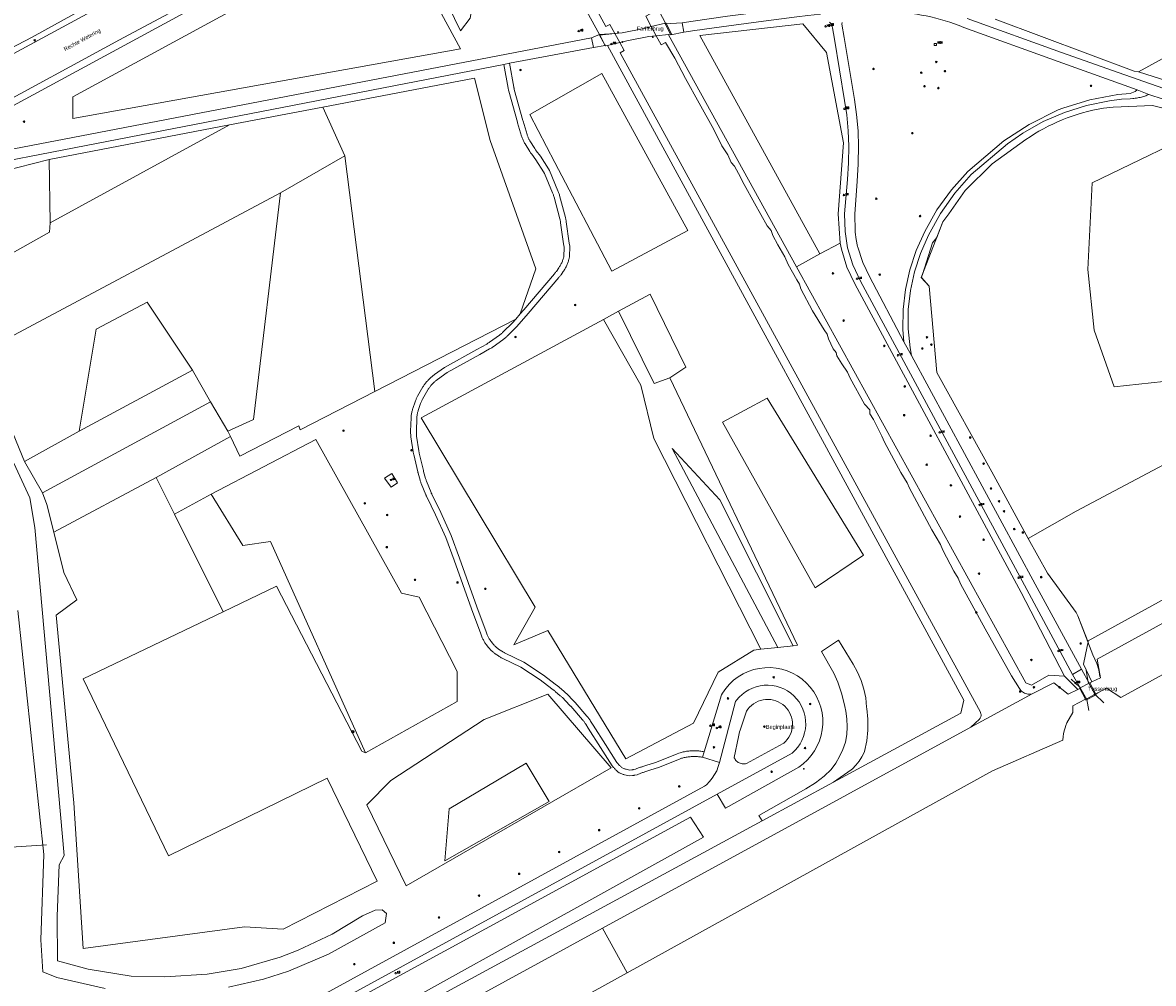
# Model space of a CAD drawing. Header units: metres. Extents: x 138165 to 154469, y 480134 to 494189.
# Tile 38 of 256: x 142237 to 142591, y 484242 to 484544. Entities that reach past the tile are written whole.
import ezdxf

# ---------------------------------------------------------------- set-up
doc = ezdxf.new("R2010")
doc.units = ezdxf.units.M
doc.header["$LTSCALE"] = 0.001
doc.header["$MEASUREMENT"] = 0
for name, color, linetype, lineweight in [('TOP-L-duiker', 7, 'Continuous', 0), ('TOP-L-terrein schutting raster hek leuning', 7, 'Continuous', 0), ('TOP-L-topo objecten punt', 7, 'Continuous', 0), ('TOP-L-topo objecten vlak', 7, 'Continuous', 0), ('TOP-L-water beschoeiing', 7, 'Continuous', 0), ('TOP-T-topo huisnummering naamgeving', 7, 'Continuous', 0), ('TOP_L_ballustrade', 7, 'Continuous', 0)]:
    doc.layers.add(name, color=color, linetype=linetype, lineweight=lineweight)
doc.styles.add('Style-INTL_ISO', font='INTL_ISO.shx')
doc.styles.add('Style-STANDARD', font='STANDARD.shx')

# ---------------------------------------------------------------- blocks, each defined once
blk = doc.blocks.new('24')
at = {"layer": 'TOP-L-topo objecten punt', "color": 7, "linetype": 'Continuous', "lineweight": 0}
for radius in [0.025, 0.0182, 0.0115, 0.005]:
    blk.add_circle((0, 0), radius, dxfattribs=at)
blk = doc.blocks.new('34')
at = {"layer": 'TOP-L-topo objecten punt', "color": 7, "linetype": 'Continuous', "lineweight": 0}
for p, q in [((0.033, 0.033), (-0.034, 0.033)), ((-0.034, 0.033), (-0.034, -0.034)), ((0.033, -0.034), (0.033, 0.033)), ((-0.034, -0.034), (0.033, -0.034))]:
    blk.add_line(p, q, dxfattribs=at)
at = {"layer": 'TOP-L-topo objecten punt', "color": 7, "linetype": 'Continuous', "lineweight": 0, "style": 'Style-STANDARD'}
blk.add_text('MON', height=0.06, dxfattribs=at).set_placement((0.066, 0.033))
blk = doc.blocks.new('304')
at = {"layer": 'TOP-L-topo objecten punt', "color": 7, "linetype": 'Continuous', "lineweight": 0}
blk.add_circle((0, 0), 0.0225, dxfattribs=at)
at = {"layer": 'TOP-L-topo objecten punt', "color": 7, "linetype": 'Continuous', "lineweight": 0, "style": 'Style-STANDARD'}
blk.add_text('ZM', height=0.054, dxfattribs=at).set_placement((0.043, 0))
blk = doc.blocks.new('121')
at = {"layer": 'TOP-L-topo objecten punt', "color": 7, "linetype": 'Continuous', "lineweight": 0}
blk.add_circle((0, 0), 0.025, dxfattribs=at)
at = {"layer": 'TOP-L-topo objecten punt', "color": 7, "linetype": 'Continuous', "lineweight": 0, "style": 'Style-STANDARD'}
blk.add_text('LD', height=0.06, dxfattribs=at).set_placement((0.0483, 0))
blk = doc.blocks.new('16')
at = {"layer": 'TOP-L-topo objecten punt', "color": 7, "linetype": 'Continuous', "lineweight": 0}
blk.add_circle((0, 0), 0.025, dxfattribs=at)
at = {"layer": 'TOP-L-topo objecten punt', "color": 7, "linetype": 'Continuous', "lineweight": 0, "style": 'Style-STANDARD'}
blk.add_text('LM', height=0.06, dxfattribs=at).set_placement((0.0483, 0))
blk = doc.blocks.new('10')
at = {"layer": 'TOP-L-topo objecten punt', "linetype": 'Continuous', "lineweight": 0}
blk.add_circle((0, 0), 0.0125, dxfattribs=at)
blk = doc.blocks.new('175')
at = {"layer": 'TOP-L-topo objecten punt', "color": 7, "linetype": 'Continuous', "lineweight": 0}
blk.add_circle((0, 0), 0.025, dxfattribs=at)
at = {"layer": 'TOP-L-topo objecten punt', "color": 7, "linetype": 'Continuous', "lineweight": 0, "style": 'Style-STANDARD'}
blk.add_text('SB', height=0.06, dxfattribs=at).set_placement((0.0483, 0))
blk = doc.blocks.new('11')
at = {"layer": 'TOP-L-topo objecten punt', "color": 7, "linetype": 'Continuous', "lineweight": 0}
blk.add_circle((0, 0), 0.025, dxfattribs=at)
at = {"layer": 'TOP-L-topo objecten punt', "color": 7, "linetype": 'Continuous', "lineweight": 0, "style": 'Style-STANDARD'}
blk.add_text('AB', height=0.06, dxfattribs=at).set_placement((0.0483, 0))
blk = doc.blocks.new('14')
at = {"layer": 'TOP-L-topo objecten punt', "color": 7, "linetype": 'Continuous', "lineweight": 0}
blk.add_circle((0, 0), 0.025, dxfattribs=at)
at = {"layer": 'TOP-L-topo objecten punt', "color": 7, "linetype": 'Continuous', "lineweight": 0, "style": 'Style-STANDARD'}
blk.add_text('VB', height=0.06, dxfattribs=at).set_placement((0.0483, 0))
blk = doc.blocks.new('27')
at = {"layer": 'TOP-L-topo objecten punt', "color": 7, "linetype": 'Continuous', "lineweight": 0}
for radius in [0.0415, 0.025]:
    blk.add_circle((0, 0), radius, dxfattribs=at)

msp = doc.modelspace()

# ---------------------------------------------------------------- linework, layer by layer
at = {"layer": 'TOP-L-duiker', "flags": 128}
msp.add_lwpolyline([(142244.2, 484285.85), (142223.52, 484284.43)], dxfattribs=at)
at = {"layer": 'TOP-L-terrein schutting raster hek leuning', "flags": 128}
msp.add_lwpolyline([(142574.61, 484338.7), (142574.24, 484340.77), (142573.67, 484342.7), (142572.4, 484345.43), (142567.71, 484357.73), (142567.17, 484358.76), (142558.19, 484371.05), (142552.13, 484381.96), (142540.72, 484402.87), (142523.45, 484434.08), (142521.1, 484461.16), (142518.58, 484463.93), (142525.36, 484481.34), (142527.19, 484483.83), (142532.36, 484491.17), (142540.85, 484499.59), (142551.36, 484507.16), (142552.71, 484508.07), (142554.08, 484508.94), (142555.48, 484509.78), (142556.9, 484510.58), (142558.34, 484511.34), (142559.81, 484512.06), (142561.29, 484512.74), (142562.79, 484513.38), (142564.3, 484513.97), (142565.89, 484514.55), (142567.5, 484515.08), (142569.13, 484515.57), (142570.77, 484516.01), (142572.42, 484516.4), (142575.75, 484517.04), (142578.79, 484517.34), (142591.09, 484517.84), (142620.92, 484510.43)], dxfattribs=at)
at = {"layer": 'TOP-L-topo objecten vlak', "flags": 128}
for points in [[(142433.9, 484542.62), (142438.33, 484543.75), (142346.35, 484717.9), (142399.45, 484747.05), (142401.5, 484747.05), (142416, 484755.3), (142414.9, 484757.2)], [(142292.98, 484688.13), (142293, 484687.75), (142342, 484599.6), (142342.6, 484597.85), (142342, 484596.05), (142340.5, 484595.05), (142239.65, 484539.3), (142225.6, 484532), (142213.45, 484525.8), (142202.3, 484522.5), (142190.85, 484519.6), (142163.31, 484514.44)], [(142540.6, 484647.91), (142545.75, 484629.53), (142570.43, 484589.35), (142639.01, 484559.5), (142639.34, 484557.4), (142586.77, 484528.45)], [(142433.9, 484542.62), (142432.16, 484545.88), (142433.52, 484546.61), (142432.04, 484550.28), (142429.73, 484553.69), (142425.47, 484561.06), (142422.77, 484566.07), (142421.51, 484568.78), (142421.31, 484570.18), (142420.41, 484571.28), (142418.81, 484573.74), (142409.49, 484591.38), (142408.58, 484593.64), (142407.18, 484595.94), (142406.88, 484597.29), (142404.7, 484600.33), (142402.82, 484603.46), (142400.96, 484606.01), (142399.26, 484610.12), (142396.98, 484614.96), (142391.21, 484625.99)], [(142342.47, 484593.09), (142341.01, 484592.29), (142217.2, 484525.17), (142213.15, 484523.88), (142210.89, 484523.35), (142202.77, 484520.79), (142191.24, 484517.88), (142142.65, 484506.8)], [(142348.53, 484582.39), (142356.26, 484586.68), (142367.3, 484592.24), (142369.16, 484592.6), (142375.28, 484593.36), (142377.79, 484593.52), (142380.31, 484593.42), (142382.8, 484593.06), (142385.24, 484592.44), (142387.6, 484591.57), (142389.85, 484590.46), (142391.98, 484589.11), (142393.96, 484587.55), (142395.76, 484585.8), (142395.87, 484585.64), (142399.48, 484579.76), (142409.71, 484560.94), (142419.69, 484542.62), (142420.92, 484543.29), (142422.45, 484540.48)], [(142170.95, 484497.05), (142184.4, 484500.9), (142189.65, 484500.45), (142192.6, 484502.55), (142211.95, 484507.6), (142220, 484510.75), (142226.2, 484513.75), (142363.3, 484588.15), (142369.1, 484590.3), (142373.4, 484590.85), (142377.65, 484590.85), (142382.1, 484590.4), (142385.85, 484589.25), (142390.65, 484586.25), (142394.1, 484582.65), (142397.15, 484577.5), (142417.66, 484540.11)], [(142390.03, 484577.28), (142383.26, 484570.22), (142379.55, 484560.11), (142377.14, 484545.26), (142374.08, 484541.36), (142360.75, 484568.75), (142354.85, 484575.95), (142364.52, 484582.57), (142370.37, 484584.98), (142375.19, 484586.09), (142381.59, 484585.81), (142386.23, 484582.94), (142390.03, 484577.28)], [(142161.7, 484498.65), (142184.13, 484503.11), (142189.57, 484501.74), (142191.78, 484504.62), (142211.01, 484509.41), (142217.8, 484512.41), (142225.11, 484515.71), (142267.14, 484538.48), (142330.8, 484572.58), (142344.6, 484580.2), (142347, 484581.54), (142348.53, 484582.39)], [(142252.45, 484513.75), (142252.5, 484520.6), (142349.7, 484573.5), (142356.8, 484567.55), (142374.1, 484535.7), (142252.45, 484513.75)], [(142486.63, 484549.53), (142479.38, 484548.71), (142469.45, 484547.42), (142457.82, 484545.91), (142447.07, 484544.38), (142443.58, 484543.79)], [(142444.09, 484540.93), (142447.51, 484541.41), (142458.23, 484542.92), (142469.06, 484544.33), (142479.53, 484545.72), (142483.03, 484546.13), (142487.01, 484546.52)], [(142495.14, 484547.24), (142500.82, 484547.71), (142503.83, 484547.68), (142505.34, 484547.63), (142506.84, 484547.56), (142508.35, 484547.47), (142509.85, 484547.35), (142511.33, 484547.22), (142512.81, 484547.07), (142514.29, 484546.91), (142515.77, 484546.72), (142517.24, 484546.5), (142518.7, 484546.25), (142520.17, 484545.97), (142521.62, 484545.65), (142523.11, 484545.29), (142524.6, 484544.89), (142526.08, 484544.45), (142527.55, 484543.99), (142529.01, 484543.49), (142530.46, 484542.96), (142531.89, 484542.4), (142561.55, 484531.65), (142586.29, 484522.75)], [(142439.26, 484540.17), (142440.28, 484540.28), (142440.13, 484540.56), (142438.46, 484543.78), (142438.33, 484543.75), (142433.9, 484542.62), (142431.72, 484542.06), (142424.76, 484540.72), (142422.45, 484540.48), (142417.64, 484539.98), (142419.3, 484536.93), (142419.5, 484536.56), (142420.21, 484536.74), (142423.99, 484537.67), (142426.2, 484538.22), (142433.12, 484539.52), (142435.42, 484539.76), (142439.26, 484540.17)], [(142422.45, 484540.48), (142424.76, 484540.72), (142431.72, 484542.06), (142433.9, 484542.62)], [(142435.42, 484539.76), (142433.9, 484542.62)], [(142443.58, 484543.79), (142438.3, 484543.47), (142440.03, 484540.1), (142444.09, 484540.93)], [(142444.09, 484540.93), (142443.58, 484543.79)], [(142486.81, 484471.33), (142449.17, 484539.88), (142481.44, 484543.48), (142488.9, 484534.51), (142494.18, 484506.17), (142492.47, 484483.85), (142493.12, 484474.64)], [(142489.85, 484544.03), (142489.97, 484543.87), (142490.08, 484543.7), (142490.19, 484543.53), (142490.28, 484543.35), (142490.37, 484543.18), (142490.45, 484542.99), (142490.53, 484542.81), (142490.59, 484542.62), (142490.7, 484542.24), (142491.33, 484538.65), (142494.55, 484519.45), (142495.2, 484514.9), (142495.65, 484509.95), (142495.85, 484505.15), (142495.75, 484499.85), (142495.4, 484494.6), (142494.55, 484483.85), (142494.7, 484478.35), (142495.5, 484473.2), (142497.15, 484467.9), (142499.5, 484462.75), (142551.7, 484366), (142566.03, 484339.33)], [(142513.13, 484443.66), (142502.3, 484464.2), (142500.29, 484468.55), (142500.15, 484468.9), (142498.65, 484473.42), (142498.6, 484473.6), (142498.12, 484475.84), (142497.87, 484478.11), (142497.85, 484478.55), (142497.7, 484483.75), (142498.45, 484494.15), (142498.8, 484499.5), (142498.83, 484500), (142498.9, 484504.95), (142498.75, 484509.9), (142498.3, 484515), (142497.6, 484519.75), (142494.41, 484539.19), (142493.71, 484543.45), (142493.79, 484543.94)], [(142606.6, 484518.98), (142582.47, 484527.46), (142562.56, 484534.47), (142532.96, 484545.19)], [(142586.77, 484528.45), (142585.35, 484528.65), (142541.8, 484545)], [(142415.16, 484539.08), (142183.2, 484494.5), (142182.07, 484494.21), (142180.92, 484494.05), (142179.76, 484494), (142178.6, 484494.08), (142177.46, 484494.27), (142176.95, 484494.4), (142172.55, 484496.12), (142170.85, 484496.65)], [(142417.66, 484540.11), (142415.16, 484539.08)], [(142415.16, 484539.08), (142415.75, 484536.11)], [(142415.75, 484536.11), (142419.45, 484536.72), (142417.66, 484540.11)], [(142417.66, 484540.11), (142422.45, 484540.48)], [(142422.45, 484540.48), (142423.99, 484537.67)], [(142479.45, 484467.27), (142439.34, 484540.04), (142439.26, 484540.17), (142435.42, 484539.76)], [(142553.38, 484333.22), (142553.12, 484333.16), (142552.75, 484333.11), (142552.39, 484333.1), (142552.02, 484333.13), (142551.66, 484333.19), (142551.31, 484333.29), (142550.97, 484333.43), (142550.64, 484333.61), (142550.34, 484333.82), (142550.06, 484334.05), (142549.81, 484334.32), (142549.58, 484334.61), (142549.39, 484334.92), (142546.85, 484338.93), (142538.63, 484353.59), (142530.91, 484367.78), (142530.21, 484369.53), (142528.81, 484371.73), (142525.35, 484378.35), (142524.65, 484380.05), (142521.86, 484384.74), (142514.85, 484397.77), (142514.15, 484399.42), (142512.19, 484402.73), (142507.08, 484412.18), (142506.23, 484414.14), (142503.62, 484419.3), (142502.42, 484421.15), (142502.42, 484422.35), (142500.76, 484424.16), (142496.3, 484432.33), (142495.5, 484434.23), (142493.65, 484436.76), (142492.14, 484439.32), (142491.94, 484440.32), (142490.94, 484441.53), (142489.54, 484444.68), (142489.09, 484446.14), (142488.08, 484447.49), (142484.5, 484453.4), (142480.84, 484460.37), (142480.39, 484461.82), (142479.54, 484463.18), (142476.88, 484468.01), (142475.78, 484470.42), (142473.62, 484474.13), (142472.07, 484477.03), (142471.52, 484478.69), (142470.22, 484480.09), (142466.31, 484487.21), (142463.05, 484493.1), (142461.3, 484496.56), (142460.04, 484498.84), (142458.95, 484500), (142457.94, 484502.44), (142456.08, 484505.2), (142453.48, 484510.36), (142448.97, 484518.56), (142444.63, 484526.4), (142441.27, 484532.69), (142438.39, 484537.67), (142436.95, 484536.9), (142435.42, 484539.76)], [(142389.43, 484531.13), (142415.75, 484536.11)], [(142423.99, 484537.67), (142420.21, 484536.74), (142531.97, 484331.24), (142530.96, 484327.21), (142491.04, 484305.54)], [(142423.99, 484537.67), (142425.4, 484535.09), (142424.15, 484534.41), (142442.95, 484500), (142537.12, 484327.45), (142537.2, 484327.28), (142537.27, 484327.1), (142537.31, 484326.91), (142537.34, 484326.72), (142537.34, 484326.53), (142537.33, 484326.34), (142537.29, 484326.16), (142537.24, 484325.97), (142537.17, 484325.8), (142537.08, 484325.63), (142536.97, 484325.47), (142536.83, 484325.31), (142534.12, 484322.79)], [(142183.1, 484489.45), (142185.2, 484491.05), (142187, 484491.8), (142387.66, 484530.79)], [(142450.48, 484315.06), (142450.18, 484315.13), (142449.83, 484315.18), (142449.49, 484315.23), (142449.14, 484315.27), (142448.8, 484315.3), (142448.45, 484315.33), (142448.11, 484315.34), (142447.76, 484315.36), (142447.41, 484315.36), (142447.06, 484315.36), (142446.71, 484315.35), (142446.37, 484315.33), (142446.02, 484315.31), (142445.67, 484315.28), (142445.33, 484315.24), (142444.98, 484315.2), (142444.64, 484315.15), (142444.29, 484315.07), (142443.95, 484315), (142443.6, 484314.91), (142443.26, 484314.82), (142442.92, 484314.73), (142442.58, 484314.63), (142442.04, 484314.39), (142435.52, 484311.82), (142433.21, 484311.1), (142432.84, 484310.97), (142431.27, 484310.42), (142431.08, 484310.36), (142430.89, 484310.3), (142430.7, 484310.24), (142430.5, 484310.19), (142430.06, 484310.09), (142428.9, 484309.58), (142428.37, 484309.48), (142428.24, 484309.45), (142428.1, 484309.43), (142427.97, 484309.41), (142427.83, 484309.39), (142427.09, 484309.3), (142425.98, 484309.59), (142425.81, 484309.63), (142425.64, 484309.68), (142425.47, 484309.73), (142425.3, 484309.79), (142424.76, 484309.98), (142424.6, 484310.12), (142424.42, 484310.27), (142424.25, 484310.43), (142424.09, 484310.59), (142423.93, 484310.75), (142423.77, 484310.92), (142423.62, 484311.1), (142423.48, 484311.27), (142423.14, 484311.69), (142419.52, 484317.38), (142415.68, 484323.37), (142414.87, 484324.69), (142414.72, 484324.92), (142414.57, 484325.15), (142414.41, 484325.38), (142414.24, 484325.6), (142414.07, 484325.82), (142413.9, 484326.04), (142413.72, 484326.25), (142410.01, 484330.49), (142409.9, 484330.61), (142409.79, 484330.73), (142409.68, 484330.85), (142409.57, 484330.96), (142407.29, 484333.3), (142407.1, 484333.48), (142406.92, 484333.66), (142406.73, 484333.84), (142406.54, 484334.01), (142404.97, 484335.35), (142404.79, 484335.51), (142404.6, 484335.66), (142404.41, 484335.81), (142404.22, 484335.95), (142403.77, 484336.27), (142400.11, 484339.1), (142393.88, 484343.17), (142388.08, 484345.97), (142387.9, 484346.06), (142387.72, 484346.16), (142387.54, 484346.26), (142387.36, 484346.36), (142387.18, 484346.47), (142387.01, 484346.59), (142386, 484347.28), (142385.81, 484347.41), (142385.63, 484347.55), (142385.45, 484347.7), (142385.27, 484347.85), (142385.1, 484348), (142384.93, 484348.16), (142384.76, 484348.33), (142384.6, 484348.49), (142384.45, 484348.67), (142384.3, 484348.84), (142384.15, 484349.03), (142383.61, 484349.73), (142383.47, 484349.92), (142383.34, 484350.1), (142383.21, 484350.3), (142383.08, 484350.49), (142382.97, 484350.7), (142382.86, 484350.9), (142382.75, 484351.1), (142382.65, 484351.31), (142382.56, 484351.53), (142382.47, 484351.74), (142382.09, 484352.71), (142379.17, 484360.58), (142373.76, 484375.84), (142371.08, 484382.95), (142367.84, 484390.19), (142365.08, 484395.85), (142365.02, 484395.98), (142364.95, 484396.12), (142364.9, 484396.25), (142364.84, 484396.38), (142363.41, 484399.94), (142363.33, 484400.14), (142363.25, 484400.35), (142363.19, 484400.56), (142363.12, 484400.77), (142362.5, 484402.96), (142362.47, 484403.05), (142362.45, 484403.14), (142362.43, 484403.23), (142362.4, 484403.32), (142361.12, 484408.78), (142361.08, 484408.94), (142361.05, 484409.11), (142361.02, 484409.28), (142360.99, 484409.45), (142360.3, 484414.12), (142360.27, 484414.33), (142360.25, 484414.54), (142360.23, 484414.76), (142360.22, 484414.97), (142360.21, 484415.18), (142360.21, 484415.4), (142360.22, 484415.61), (142360.37, 484419.82), (142360.38, 484420.06), (142360.4, 484420.3), (142360.43, 484420.54), (142360.46, 484420.78), (142360.5, 484421.02), (142360.55, 484421.26), (142360.61, 484421.49), (142360.67, 484421.73), (142360.74, 484421.96), (142360.81, 484422.19), (142361.55, 484424.33), (142361.62, 484424.54), (142361.7, 484424.74), (142361.79, 484424.94), (142361.88, 484425.14), (142361.97, 484425.34), (142362.07, 484425.53), (142362.18, 484425.72), (142363.84, 484428.65), (142363.96, 484428.85), (142364.08, 484429.05), (142364.21, 484429.24), (142364.35, 484429.43), (142364.49, 484429.62), (142364.64, 484429.8), (142364.79, 484429.98), (142364.94, 484430.16), (142365.11, 484430.32), (142365.27, 484430.49), (142365.95, 484431.14), (142366.1, 484431.28), (142366.25, 484431.42), (142366.4, 484431.55), (142366.56, 484431.68), (142366.73, 484431.81), (142366.89, 484431.93), (142369.86, 484434.04), (142380.1, 484439.69), (142383.2, 484441.46), (142383.42, 484441.58), (142383.63, 484441.71), (142383.84, 484441.85), (142384.05, 484441.99), (142384.26, 484442.13), (142387.34, 484444.36), (142387.55, 484444.51), (142387.75, 484444.67), (142387.95, 484444.83), (142388.15, 484445), (142388.35, 484445.17), (142388.53, 484445.34), (142388.72, 484445.52), (142391.74, 484448.49), (142395.26, 484452.6), (142404.91, 484463.9), (142405.05, 484464.07), (142405.19, 484464.24), (142405.33, 484464.42), (142405.46, 484464.6), (142405.59, 484464.78), (142406.29, 484465.77), (142406.45, 484466), (142406.6, 484466.24), (142406.75, 484466.48), (142406.89, 484466.72), (142407.03, 484466.97), (142407.16, 484467.22), (142407.29, 484467.47), (142407.4, 484467.73), (142407.52, 484467.99), (142407.62, 484468.25), (142407.72, 484468.52), (142407.82, 484468.78), (142407.9, 484469.05), (142407.98, 484469.32), (142408.06, 484469.59), (142408.25, 484470.33), (142408.36, 484473.74), (142408.17, 484474.71), (142407.24, 484481.34), (142407.2, 484481.58), (142407.17, 484481.81), (142407.12, 484482.04), (142407.07, 484482.28), (142407.02, 484482.51), (142406.96, 484482.73), (142405.13, 484489.6), (142405.06, 484489.86), (142404.98, 484490.11), (142404.9, 484490.37), (142404.81, 484490.62), (142404.71, 484490.88), (142404.61, 484491.13), (142401.96, 484497.45), (142401.63, 484498), (142399.14, 484501.96), (142397.83, 484503.65), (142397.71, 484503.82), (142397.59, 484503.99), (142397.47, 484504.16), (142397.36, 484504.34), (142395.84, 484506.8), (142395.72, 484506.98), (142395.62, 484507.17), (142395.51, 484507.36), (142395.42, 484507.56), (142395.33, 484507.76), (142395.24, 484507.96), (142395.16, 484508.16), (142395.08, 484508.36), (142395.01, 484508.57), (142394.95, 484508.78), (142393.7, 484512.98), (142393.66, 484513.12), (142390.94, 484522.89), (142390.89, 484523.08), (142390.84, 484523.27), (142390.8, 484523.46), (142390.77, 484523.65), (142389.43, 484531.13)], [(142387.66, 484530.79), (142389.43, 484531.13)], [(142387.66, 484530.79), (142388.99, 484523.33), (142389.04, 484523.1), (142389.09, 484522.87), (142389.14, 484522.64), (142389.2, 484522.41), (142391.93, 484512.63), (142391.97, 484512.47), (142393.22, 484508.27), (142393.3, 484508.01), (142393.39, 484507.76), (142393.48, 484507.51), (142393.58, 484507.27), (142393.68, 484507.02), (142393.8, 484506.78), (142393.91, 484506.54), (142394.04, 484506.31), (142394.17, 484506.08), (142394.3, 484505.85), (142395.83, 484503.39), (142395.94, 484503.22), (142396.05, 484503.05), (142396.16, 484502.88), (142396.28, 484502.72), (142396.41, 484502.55), (142397.71, 484500.86), (142400.11, 484497.04), (142400.41, 484496.53), (142402.95, 484490.42), (142403.04, 484490.21), (142403.12, 484490), (142403.19, 484489.79), (142403.26, 484489.58), (142403.33, 484489.36), (142403.39, 484489.15), (142405.22, 484482.27), (142405.28, 484482.04), (142405.33, 484481.8), (142405.38, 484481.57), (142405.42, 484481.33), (142405.46, 484481.09), (142406.39, 484474.46), (142406.59, 484473.41), (142406.45, 484470.41), (142406.33, 484469.97), (142406.26, 484469.72), (142406.18, 484469.47), (142406.09, 484469.22), (142406, 484468.97), (142405.9, 484468.73), (142405.79, 484468.48), (142405.68, 484468.25), (142405.56, 484468.01), (142405.43, 484467.78), (142405.3, 484467.55), (142405.16, 484467.32), (142405.02, 484467.1), (142404.87, 484466.88), (142404.12, 484465.81), (142403.98, 484465.62), (142403.84, 484465.44), (142403.69, 484465.25), (142403.54, 484465.07), (142393.89, 484453.77), (142392.82, 484452.53)], [(142445.32, 484478.62), (142421.52, 484465.92), (142403.68, 484500), (142395.81, 484515.04), (142418.37, 484527.87), (142445.32, 484478.62)], [(142633.59, 484517.16), (142632.83, 484516.95), (142631.52, 484516.7), (142630.19, 484516.59), (142628.86, 484516.62), (142627.53, 484516.79), (142617.98, 484518.52), (142586.77, 484528.45)], [(142392.82, 484452.53), (142397.65, 484466.58), (142383.39, 484506.93), (142378.43, 484526.47), (142330.83, 484517.36)], [(142586.29, 484522.75), (142585.69, 484522.23), (142584.08, 484521.68), (142580.2, 484521.32), (142571.47, 484519.64), (142562.97, 484517.07), (142561.53, 484516.53), (142552.47, 484511.94), (142544.46, 484506.81), (142533.18, 484497.17), (142528.03, 484491.38), (142523.52, 484485.08), (142519.68, 484478.35), (142517, 484472.35), (142514.99, 484466.35), (142513.61, 484460.16), (142512.89, 484453.87), (142512.84, 484447.54), (142513.13, 484443.66)], [(142515.54, 484439.41), (142515.11, 484441.82), (142514.5, 484447.81), (142514.52, 484453.84), (142515.17, 484459.82), (142516.44, 484465.71), (142518.32, 484471.43), (142520.86, 484477.2), (142524.65, 484483.99), (142529.13, 484490.35), (142534.25, 484496.2), (142545.62, 484505.83), (142550.47, 484509.21), (142556.82, 484512.81), (142563.51, 484515.71), (142570.46, 484517.91), (142577.61, 484519.36), (142581.44, 484519.83), (142584.11, 484520), (142584.9, 484520.05), (142585.3, 484520.09), (142585.69, 484520.14), (142586.09, 484520.2), (142586.48, 484520.27), (142586.87, 484520.34), (142587.26, 484520.43), (142587.64, 484520.53), (142587.99, 484520.62), (142588.33, 484520.73), (142588.67, 484520.84), (142589.01, 484520.96), (142589.35, 484521.09), (142589.68, 484521.22), (142590.01, 484521.36)], [(142590.01, 484521.36), (142586.29, 484522.75)], [(142590.01, 484521.36), (142594.49, 484519.88)], [(142330.83, 484517.36), (142301.57, 484511.76)], [(142337.77, 484502.04), (142330.83, 484517.36)], [(142611.38, 484512.8), (142591.09, 484517.84), (142578.79, 484517.34), (142575.75, 484517.04), (142572.42, 484516.4), (142570.77, 484516.01), (142569.13, 484515.57), (142567.5, 484515.08), (142565.89, 484514.55), (142564.3, 484513.97), (142562.79, 484513.38), (142561.29, 484512.74), (142559.81, 484512.06), (142558.34, 484511.34), (142556.9, 484510.58), (142555.48, 484509.78), (142554.08, 484508.94), (142552.71, 484508.07), (142551.36, 484507.16), (142540.85, 484499.59), (142532.36, 484491.17), (142527.19, 484483.83), (142525.36, 484481.34)], [(142301.57, 484511.76), (142245.07, 484500.94)], [(142245.38, 484481.07), (142301.57, 484511.76)], [(142656.45, 484437.99), (142579.11, 484429.58), (142572.79, 484447.34), (142570.86, 484466.39), (142572.24, 484493.65), (142611.15, 484512.48), (142611.38, 484512.8)], [(142874.91, 484502.43), (142872.57, 484500.99), (142868.55, 484505.75), (142858.07, 484500), (142573.78, 484344.07), (142574.76, 484338.3), (142572.08, 484337.04)], [(142245.07, 484500.94), (142205.65, 484490.9), (142206.69, 484481.21), (142210.62, 484468.68), (142214.14, 484460.71)], [(142245.07, 484500.94), (142245.38, 484481.07)], [(142337.77, 484502.04), (142317.6, 484490.5)], [(142347.15, 484428.11), (142337.77, 484502.04)], [(142570.06, 484331.51), (142570.51, 484331.7), (142572.73, 484332.93), (142573.23, 484333.23), (142573.32, 484333.12), (142573.99, 484333.56), (142576.68, 484335.03), (142581.17, 484332.03), (142863.11, 484486.5), (142870.13, 484490.35), (142874.32, 484493.15), (142874.06, 484497.27), (142877.03, 484499.05), (142877.14, 484499.12), (142877.94, 484499.58), (142878.28, 484499.78)], [(142223.04, 484440.06), (142317.6, 484490.5)], [(142317.6, 484490.5), (142309.12, 484419.38), (142301.1, 484415.65)], [(142245.38, 484481.07), (142245.14, 484478.11), (142214.14, 484460.71)], [(142522.15, 484474.8), (142523.44, 484476.4), (142525.36, 484481.34)], [(142525.36, 484481.34), (142523.44, 484476.4), (142522.15, 484474.8)], [(142493.12, 484474.64), (142486.81, 484471.33)], [(142493.12, 484474.64), (142493.55, 484472.75), (142495.28, 484467.18), (142497.71, 484461.86), (142549.94, 484365.05), (142563.54, 484338.81)], [(142522.15, 484474.8), (142518.94, 484464.85), (142518.94, 484464.84), (142518.66, 484463.97), (142518.64, 484463.87), (142521.1, 484461.16), (142523.45, 484434.08), (142540.72, 484402.87), (142552.13, 484381.96)], [(142479.45, 484467.27), (142486.81, 484471.33)], [(142563.54, 484338.81), (142558.6, 484339.12), (142553.18, 484335.93), (142551.41, 484336.73), (142479.45, 484467.27)], [(142423.64, 484453.32), (142433.51, 484458.66), (142444.74, 484435.72), (142439.76, 484432.39)], [(142290, 484434.84), (142275.8, 484456.18), (142259.76, 484447.66), (142254.46, 484415.69)], [(142347.15, 484428.11), (142391.39, 484450.85)], [(142391.39, 484450.85), (142390.37, 484449.66), (142387.45, 484446.8), (142387.27, 484446.62), (142387.08, 484446.46), (142386.89, 484446.29), (142386.7, 484446.13), (142386.5, 484445.97), (142386.29, 484445.82), (142383.2, 484443.59), (142383.03, 484443.47), (142382.85, 484443.35), (142382.67, 484443.24), (142382.49, 484443.13), (142382.31, 484443.02), (142379.21, 484441.25), (142368.99, 484435.62), (142365.86, 484433.4), (142365.65, 484433.25), (142365.45, 484433.1), (142365.26, 484432.94), (142365.06, 484432.77), (142364.88, 484432.6), (142364.69, 484432.43), (142364.02, 484431.78), (142363.84, 484431.6), (142363.66, 484431.41), (142363.48, 484431.22), (142363.31, 484431.03), (142363.15, 484430.83), (142362.99, 484430.62), (142362.84, 484430.41), (142362.69, 484430.2), (142362.55, 484429.98), (142362.41, 484429.76), (142362.28, 484429.54), (142360.61, 484426.61), (142360.5, 484426.41), (142360.39, 484426.2), (142360.29, 484425.99), (142360.19, 484425.78), (142360.1, 484425.57), (142360.01, 484425.35), (142359.92, 484425.14), (142359.85, 484424.92), (142359.11, 484422.78), (142359.02, 484422.52), (142358.95, 484422.26), (142358.88, 484422.01), (142358.82, 484421.74), (142358.76, 484421.48), (142358.71, 484421.22), (142358.67, 484420.95), (142358.63, 484420.69), (142358.61, 484420.42), (142358.58, 484420.15), (142358.57, 484419.88), (142358.42, 484415.68), (142358.42, 484415.41), (142358.42, 484415.15), (142358.42, 484414.89), (142358.44, 484414.63), (142358.46, 484414.37), (142358.49, 484414.11), (142358.52, 484413.85), (142359.21, 484409.19), (142359.24, 484408.98), (142359.28, 484408.78), (142359.32, 484408.57), (142359.37, 484408.36), (142360.65, 484402.91), (142360.68, 484402.8), (142360.71, 484402.69), (142360.74, 484402.58), (142360.77, 484402.47), (142361.39, 484400.27), (142361.45, 484400.07), (142361.52, 484399.87), (142361.59, 484399.66), (142361.66, 484399.47), (142361.74, 484399.27), (142363.17, 484395.71), (142363.24, 484395.55), (142363.31, 484395.38), (142363.38, 484395.22), (142363.46, 484395.07), (142366.21, 484389.43), (142369.42, 484382.27), (142372.07, 484375.21), (142377.49, 484359.95), (142380.4, 484352.08), (142380.79, 484351.08), (142380.89, 484350.84), (142380.99, 484350.61), (142381.1, 484350.37), (142381.22, 484350.14), (142381.34, 484349.92), (142381.47, 484349.69), (142381.6, 484349.47), (142381.74, 484349.26), (142381.88, 484349.04), (142382.03, 484348.84), (142382.19, 484348.63), (142382.73, 484347.92), (142382.89, 484347.72), (142383.06, 484347.52), (142383.23, 484347.33), (142383.41, 484347.14), (142383.59, 484346.95), (142383.77, 484346.77), (142383.96, 484346.6), (142384.16, 484346.43), (142384.36, 484346.26), (142384.56, 484346.1), (142384.77, 484345.95), (142384.98, 484345.8), (142385.99, 484345.11), (142386.2, 484344.97), (142386.42, 484344.83), (142386.63, 484344.7), (142386.85, 484344.58), (142387.08, 484344.46), (142387.3, 484344.34), (142392.99, 484341.6), (142399.07, 484337.64), (142402.71, 484334.82), (142403.16, 484334.49), (142403.32, 484334.37), (142403.48, 484334.25), (142403.64, 484334.12), (142403.8, 484333.99), (142405.36, 484332.64), (142405.53, 484332.5), (142405.69, 484332.35), (142405.84, 484332.2), (142406, 484332.05), (142408.28, 484329.71), (142408.38, 484329.61), (142408.47, 484329.51), (142408.56, 484329.41), (142408.65, 484329.31), (142412.36, 484325.06), (142412.52, 484324.88), (142412.67, 484324.7), (142412.81, 484324.52), (142412.95, 484324.33), (142413.08, 484324.13), (142413.21, 484323.94), (142413.34, 484323.74), (142414.15, 484322.43), (142418, 484316.41), (142421.68, 484310.64), (142422.07, 484310.15), (142422.22, 484309.96), (142422.38, 484309.78), (142422.55, 484309.59), (142422.71, 484309.42), (142422.89, 484309.24), (142423.07, 484309.07), (142423.25, 484308.91), (142423.43, 484308.75), (142423.85, 484308.39), (142424.71, 484308.09), (142424.92, 484308.02), (142425.12, 484307.96), (142425.33, 484307.9), (142425.54, 484307.84), (142426.97, 484307.48), (142428.05, 484307.61), (142428.21, 484307.63), (142428.38, 484307.65), (142428.55, 484307.68), (142428.71, 484307.71), (142429.43, 484307.85), (142430.64, 484308.37), (142430.93, 484308.45), (142431.17, 484308.51), (142431.4, 484308.57), (142431.63, 484308.64), (142431.86, 484308.72), (142433.43, 484309.27), (142433.75, 484309.38), (142436.12, 484310.12), (142442.73, 484312.73), (142443.36, 484313), (142443.64, 484313.08), (142443.92, 484313.15), (142444.21, 484313.22), (142444.5, 484313.28), (142444.79, 484313.34), (142445.11, 484313.39), (142445.43, 484313.43), (142445.75, 484313.47), (142446.08, 484313.5), (142446.4, 484313.52), (142446.72, 484313.54), (142447.05, 484313.55), (142447.37, 484313.55), (142447.7, 484313.55), (142448.02, 484313.54), (142448.35, 484313.52), (142448.67, 484313.5), (142448.99, 484313.47), (142449.32, 484313.43), (142449.64, 484313.39), (142449.96, 484313.34)], [(142468.28, 484347.2), (142466.11, 484346.96), (142454.87, 484340), (142447.18, 484324), (142425.87, 484312.88), (142401.5, 484353.07), (142390.76, 484348.66), (142397.52, 484360.39), (142361.76, 484419.81), (142418.91, 484450.76)], [(142392.82, 484452.53), (142391.39, 484450.85)], [(142418.91, 484450.76), (142423.64, 484453.32)], [(142468.28, 484347.2), (142434.68, 484413.35), (142430.67, 484430.09), (142418.91, 484450.76)], [(142423.64, 484453.32), (142434.8, 484430.66), (142439.76, 484432.39)], [(142513.13, 484443.66), (142515.54, 484439.41)], [(142223.04, 484440.06), (142232.76, 484417.13), (142237.29, 484406.1)], [(142568.83, 484340.99), (142554.35, 484367.7), (142515.54, 484439.41)], [(142656.45, 484437.99), (142567.13, 484390.61), (142552.13, 484381.96)], [(142254.46, 484415.69), (142290, 484434.84)], [(142295.67, 484424.87), (142290, 484434.84)], [(142439.76, 484432.39), (142479.81, 484348.5), (142478.41, 484348.34)], [(142301.88, 484413.98), (142304.86, 484407.82), (142323.33, 484417.29), (142323.8, 484416.1), (142347.15, 484428.11)], [(142485.35, 484366.53), (142456.21, 484418.44), (142470.3, 484426.02), (142500.47, 484376.72), (142485.35, 484366.53)], [(142713.56, 484428.35), (142570.98, 484349.83), (142570.89, 484349.4)], [(142242.92, 484396.35), (142295.67, 484424.87)], [(142295.67, 484424.87), (142301.1, 484415.65)], [(142254.46, 484415.69), (142237.29, 484406.1)], [(142301.1, 484415.65), (142301.88, 484413.98)], [(142278.57, 484401.16), (142301.88, 484413.98)], [(142344.27, 484314.76), (142373, 484330.78), (142373.06, 484340.28), (142361.09, 484363.53), (142355.56, 484364.79), (142328.69, 484413.02), (142295.83, 484395.87)], [(142478.41, 484348.34), (142455.42, 484394.16), (142440.5, 484410.26), (142473.61, 484347.8)], [(142281.35, 484244.38), (142270.72, 484244.66), (142257.23, 484246.83), (142247.62, 484249.4), (142247.5, 484263.5), (142248.21, 484279.53), (142249.75, 484282.52), (142240.5, 484385.45), (142238.95, 484394.7), (142233.9, 484405.65)], [(142237.29, 484406.1), (142242.92, 484396.35)], [(142278.57, 484401.16), (142246.49, 484383.96)], [(142284.3, 484389.65), (142278.57, 484401.16)], [(142354.29, 484399.46), (142352.48, 484402.36), (142350.26, 484400.91), (142352.26, 484398.1), (142354.29, 484399.46)], [(142242.92, 484396.35), (142244.31, 484392.67), (142246.49, 484383.96)], [(142295.83, 484395.87), (142284.3, 484389.65)], [(142344.27, 484314.76), (142314.48, 484381.02), (142305.79, 484379.78), (142295.83, 484395.87)], [(142284.3, 484389.65), (142299.63, 484359)], [(142246.49, 484383.96), (142249.65, 484371.34), (142253.66, 484362.7), (142247.19, 484357.89), (142252.73, 484299.03), (142255.66, 484253.27), (142306.35, 484260.1), (142318.46, 484259.33), (142347.94, 484274.41), (142332.23, 484306.77), (142282.43, 484282.37), (142255.74, 484337.9), (142299.63, 484359)], [(142552.13, 484381.96), (142558.19, 484371.05), (142567.17, 484358.76), (142567.71, 484357.73), (142570.89, 484349.4)], [(142299.63, 484359), (142316.29, 484367.01), (142343.12, 484315.28), (142344.27, 484314.76)], [(142235.21, 484359.39), (142243.31, 484282.8), (142242.45, 484256.06), (142243.01, 484246), (142247.47, 484244.24), (142262.59, 484240.73)], [(142491.04, 484305.54), (142496.61, 484309.38), (142496.97, 484309.69), (142498.1, 484310.82), (142499.1, 484312.07), (142499.96, 484313.41), (142500.68, 484314.84), (142500.77, 484315.16), (142501.47, 484318.49), (142501.82, 484321.88), (142501.82, 484325.28), (142501.46, 484328.67), (142501.44, 484329.09), (142501.17, 484331.93), (142500.6, 484334.72), (142499.74, 484337.44), (142498.6, 484340.06), (142497.19, 484342.53), (142492.66, 484350.04), (142487.31, 484346.48), (142491.14, 484339.67), (142492.39, 484336.93), (142493.71, 484333.13), (142494.64, 484329.21), (142494.95, 484327.82), (142495.29, 484325.38), (142495.37, 484322.92), (142495.2, 484320.47), (142494.77, 484318.05), (142494.01, 484315.8), (142492.99, 484313.57), (142491.75, 484311.45), (142490.29, 484309.48), (142488.13, 484307.44), (142485.36, 484305.29), (142482.37, 484303.44), (142467.59, 484295.05), (142468.67, 484293.38)], [(142473.61, 484347.8), (142468.28, 484347.2)], [(142478.41, 484348.34), (142473.61, 484347.8)], [(142570.89, 484349.4), (142570.61, 484348.07), (142569.43, 484342.49), (142572.08, 484337.04)], [(142454.54, 484301.72), (142457.13, 484297.3), (142480.15, 484310.22), (142481.58, 484311.29), (142482.89, 484312.5), (142484.07, 484313.85), (142485.1, 484315.31), (142485.97, 484316.86), (142486.67, 484318.51), (142487.2, 484320.21), (142487.55, 484321.96), (142487.71, 484323.74), (142487.68, 484325.53), (142487.47, 484327.3), (142487.08, 484329.04), (142486.5, 484330.73), (142485.75, 484332.35), (142484.84, 484333.89), (142483.77, 484335.32), (142482.56, 484336.63), (142481.21, 484337.81), (142479.76, 484338.84), (142478.2, 484339.71), (142476.55, 484340.41), (142474.85, 484340.94), (142473.1, 484341.29), (142471.32, 484341.45), (142469.53, 484341.42), (142467.76, 484341.21), (142466.02, 484340.82), (142464.33, 484340.24), (142462.71, 484339.49), (142461.17, 484338.58), (142459.74, 484337.51), (142458.43, 484336.29), (142457.26, 484334.95), (142456.23, 484333.49), (142455.88, 484332.92), (142450.48, 484315.06)], [(142566.03, 484339.33), (142568.83, 484340.99)], [(142571.28, 484336.6), (142568.83, 484340.99)], [(142567.74, 484334.54), (142564.7, 484333.08), (142560.18, 484336.7), (142553.38, 484333.22)], [(142567.74, 484334.54), (142563.54, 484338.81)], [(142566.03, 484339.33), (142568.42, 484335.14)], [(142568.42, 484335.14), (142568.2, 484335.04), (142568.3, 484334.86), (142570.06, 484331.51), (142570.21, 484331.22), (142570.45, 484331.34), (142573.29, 484332.8), (142573.45, 484332.88), (142573.32, 484333.12), (142571.42, 484336.69), (142571.28, 484336.6), (142568.42, 484335.14)], [(142568.42, 484335.14), (142571.28, 484336.6)], [(142572.08, 484337.04), (142571.42, 484336.69), (142571.28, 484336.6)], [(142381.5, 484325.15), (142352.22, 484306.06), (142344.68, 484298.42), (142356.99, 484272.98), (142421.33, 484309.96), (142401.46, 484333.1), (142381.5, 484325.15)], [(142455.27, 484311.72), (142460.34, 484330.79), (142460.67, 484331.24), (142461.5, 484332.2), (142462.42, 484333.07), (142463.42, 484333.84), (142464.5, 484334.5), (142465.65, 484335.04), (142466.84, 484335.46), (142468.07, 484335.76), (142469.33, 484335.92), (142470.6, 484335.95), (142471.86, 484335.85), (142473.1, 484335.61), (142474.32, 484335.25), (142475.48, 484334.76), (142476.6, 484334.16), (142477.64, 484333.44), (142478.6, 484332.61), (142479.47, 484331.69), (142480.24, 484330.69), (142480.9, 484329.61), (142481.44, 484328.46), (142481.86, 484327.27), (142482.15, 484326.03), (142482.32, 484324.78), (142482.35, 484323.51), (142482.24, 484322.25), (142482.01, 484321.01), (142481.65, 484319.79), (142481.16, 484318.62), (142480.55, 484317.51), (142479.83, 484316.47), (142479.01, 484315.51), (142478.09, 484314.64), (142454.54, 484301.72)], [(142553.38, 484333.22), (142534.12, 484322.79)], [(142568.3, 484334.86), (142567.74, 484334.54)], [(142568.42, 484335.14), (142568.2, 484335.04), (142568.3, 484334.86)], [(142568.3, 484334.86), (142570.06, 484331.51)], [(142426.36, 484245.72), (142540.91, 484309.05), (142563.04, 484318.69), (142563.13, 484319.83), (142563.25, 484320.63), (142563.43, 484321.6), (142563.71, 484322.54), (142563.93, 484323.3), (142564.28, 484324.16), (142566.14, 484327.42), (142566.14, 484329.45), (142570.06, 484331.51)], [(142477.96, 484321.85), (142477.73, 484321.07), (142477.42, 484320.32), (142477.03, 484319.6), (142476.57, 484318.93), (142476.04, 484318.31), (142475.44, 484317.75), (142475.28, 484317.61), (142463.74, 484311.38), (142463.42, 484311.3), (142463.09, 484311.26), (142462.76, 484311.25), (142462.43, 484311.28), (142462.11, 484311.34), (142461.79, 484311.43), (142461.49, 484311.56), (142461.2, 484311.71), (142460.93, 484311.9), (142460.67, 484312.11), (142460.45, 484312.35), (142460.25, 484312.61), (142460.07, 484312.89), (142459.93, 484313.19), (142459.9, 484313.27), (142461.22, 484319.7), (142461.62, 484321.34), (142461.77, 484321.81), (142463.73, 484327.76), (142464.19, 484328.43), (142464.72, 484329.05), (142465.32, 484329.61), (142465.96, 484330.11), (142466.66, 484330.54), (142467.4, 484330.89), (142468.17, 484331.16), (142468.96, 484331.35), (142469.77, 484331.46), (142470.59, 484331.48), (142471.4, 484331.41), (142472.2, 484331.27), (142472.99, 484331.03), (142473.74, 484330.72), (142474.46, 484330.33), (142475.13, 484329.87), (142475.75, 484329.34), (142476.32, 484328.74), (142476.81, 484328.1), (142477.24, 484327.4), (142477.59, 484326.66), (142477.86, 484325.89), (142478.05, 484325.1), (142478.16, 484324.29), (142478.18, 484323.47), (142478.11, 484322.66), (142477.96, 484321.85)], [(142534.12, 484322.79), (142418.64, 484259.68)], [(142450.48, 484315.06), (142449.96, 484313.34)], [(142455.27, 484311.72), (142454.91, 484310.39), (142454.41, 484309.11), (142453.78, 484307.89), (142453.03, 484306.74), (142452.16, 484305.67), (142451.18, 484304.71), (142450.63, 484304.24), (142316.24, 484230.67), (142301.33, 484222.87), (142291.46, 484218.77)], [(142449.96, 484313.34), (142455.27, 484311.72)], [(142370.55, 484297.09), (142394.63, 484311.42), (142401.84, 484299.47), (142369.1, 484280.83), (142370.55, 484297.09)], [(142491.04, 484305.54), (142468.67, 484293.38)], [(142292.52, 484214.72), (142298.74, 484216.99), (142305.68, 484220.32), (142318.05, 484227.08), (142454.54, 484301.72)], [(142450.27, 484288.28), (142309.02, 484209.79), (142304.74, 484217.42), (142446.15, 484294.57), (142450.27, 484288.28)], [(142468.67, 484293.38), (142308.05, 484206.22), (142305.49, 484198.07), (142308.16, 484190.86), (142316.13, 484177.91), (142317.47, 484177.73)], [(142301.28, 484241.14), (142312.28, 484243.64), (142320.11, 484246.19), (142332.62, 484251.5), (142350.43, 484261.35), (142350.83, 484264.33), (142349.49, 484265.47), (142347.3, 484265.32), (142343.32, 484263.6), (142333.82, 484257.79), (142323.11, 484252.74), (142317.45, 484250.58), (142305.21, 484247.06), (142294.62, 484245.21), (142281.35, 484244.38)], [(142418.64, 484259.68), (142318.28, 484204.84), (142316.43, 484203.47), (142315.48, 484202.04), (142314.12, 484199.14), (142313.82, 484195.94), (142312.05, 484193.63), (142312.93, 484191.85), (142314.24, 484191.5), (142315.13, 484188.65), (142316.19, 484186.7), (142317.67, 484184.86), (142320.28, 484183.5), (142323.06, 484182.55), (142326.01, 484182.29)], [(142418.64, 484259.68), (142426.36, 484245.72)], [(142326.01, 484182.29), (142390.26, 484216.61), (142396.45, 484229.18), (142426.36, 484245.72)]]:
    msp.add_lwpolyline(points, dxfattribs=at)
at = {"layer": 'TOP-L-water beschoeiing', "flags": 128}
for points in [[(142553.38, 484333.22), (142553.12, 484333.16), (142552.75, 484333.11), (142552.39, 484333.1), (142552.02, 484333.13), (142551.66, 484333.19), (142551.31, 484333.29), (142550.97, 484333.43), (142550.64, 484333.61), (142550.34, 484333.82), (142550.06, 484334.05), (142549.81, 484334.32), (142549.58, 484334.61), (142549.39, 484334.92), (142546.85, 484338.93), (142538.63, 484353.59), (142530.91, 484367.78), (142530.21, 484369.53), (142528.81, 484371.73), (142525.35, 484378.35), (142524.65, 484380.05), (142521.86, 484384.74), (142514.85, 484397.77), (142514.15, 484399.42), (142512.19, 484402.73), (142507.08, 484412.18), (142506.23, 484414.14), (142503.62, 484419.3), (142502.42, 484421.15), (142502.42, 484422.35), (142500.76, 484424.16), (142496.3, 484432.33), (142495.5, 484434.23), (142493.65, 484436.76), (142492.14, 484439.32), (142491.94, 484440.32), (142490.94, 484441.53), (142489.54, 484444.68), (142489.09, 484446.14), (142488.08, 484447.49), (142484.5, 484453.4), (142480.84, 484460.37), (142480.39, 484461.82), (142479.54, 484463.18), (142476.88, 484468.01), (142475.78, 484470.42), (142473.62, 484474.13), (142472.07, 484477.03), (142471.52, 484478.69), (142470.22, 484480.09), (142466.31, 484487.21), (142463.05, 484493.1), (142461.3, 484496.56), (142460.04, 484498.84), (142458.95, 484500), (142457.94, 484502.44), (142456.08, 484505.2), (142453.48, 484510.36), (142448.97, 484518.56), (142444.63, 484526.4), (142441.27, 484532.69), (142438.39, 484537.67), (142436.95, 484536.9), (142435.42, 484539.76)], [(142423.99, 484537.67), (142425.4, 484535.09), (142424.15, 484534.41), (142442.95, 484500), (142537.12, 484327.45), (142537.2, 484327.28), (142537.27, 484327.1), (142537.31, 484326.91), (142537.34, 484326.72), (142537.34, 484326.53), (142537.33, 484326.34), (142537.29, 484326.16), (142537.24, 484325.97), (142537.17, 484325.8), (142537.08, 484325.63), (142536.97, 484325.47), (142536.83, 484325.31), (142534.12, 484322.79)], [(142858.07, 484500), (142573.78, 484344.07)], [(142874.06, 484497.27), (142874.32, 484493.15), (142870.13, 484490.35), (142863.11, 484486.5), (142581.17, 484332.03), (142576.68, 484335.03), (142573.99, 484333.56)], [(142553.38, 484333.22), (142560.18, 484336.7), (142564.7, 484333.08), (142567.74, 484334.54)], [(142572.08, 484337.04), (142571.42, 484336.69)], [(142568.3, 484334.86), (142567.74, 484334.54)], [(142418.64, 484259.68), (142534.12, 484322.79)]]:
    msp.add_lwpolyline(points, dxfattribs=at)
at = {"layer": 'TOP_L_ballustrade', "flags": 128}
for points in [[(142575.83, 484330.36), (142573.08, 484333.15), (142570.94, 484336.92), (142570.27, 484340.51)], [(142565.58, 484337.83), (142568.33, 484335.32), (142570.48, 484331.4), (142571.17, 484327.97)]]:
    msp.add_lwpolyline(points, dxfattribs=at)

# ---------------------------------------------------------------- block references
at = {"layer": 'TOP-L-topo objecten punt', "xscale": 10, "yscale": 10, "zscale": 10}
for name, p in [('10', (142432.92, 484542.36)), ('14', (142488.58, 484542.72)), ('175', (142489.71, 484542.98)), ('16', (142489.71, 484542.98)), ('11', (142489.71, 484542.98)), ('24', (142240.5, 484538.33)), ('11', (142411.15, 484541.23)), ('10', (142423.46, 484540.86)), ('10', (142434.36, 484539.35)), ('175', (142421.42, 484537.2)), ('10', (142424.85, 484537.8)), ('34', (142523.02, 484537.03)), ('24', (142523.28, 484531.53)), ('24', (142392.87, 484529.03)), ('24', (142503.61, 484529.36)), ('24', (142518.57, 484528.17)), ('24', (142526, 484528.65)), ('24', (142571.8, 484524.05)), ('24', (142519.61, 484523.92)), ('24', (142523.95, 484523.33)), ('175', (142494.5, 484516.84)), ('16', (142494.5, 484516.84)), ('24', (142237.16, 484512.83)), ('24', (142515.77, 484509.18)), ('16', (142494.33, 484489.76)), ('24', (142504.46, 484488.62)), ('24', (142518.22, 484483.16)), ('24', (142490.87, 484465.19)), ('16', (142498.46, 484463.52)), ('24', (142505.54, 484464.8)), ('24', (142410.02, 484455.27)), ('24', (142494.24, 484450.38)), ('24', (142391.32, 484445.24)), ('24', (142520.36, 484445.14)), ('24', (142521.77, 484442.83)), ('24', (142506.99, 484442.43)), ('16', (142511.27, 484439.5)), ('24', (142518.94, 484441.6)), ('24', (142513.41, 484429.7)), ('24', (142513.23, 484420.67)), ('24', (142337.35, 484415.83)), ('24', (142521.53, 484414.25)), ('16', (142524.38, 484415.27)), ('24', (142533.94, 484413.66)), ('24', (142358.69, 484409.68)), ('24', (142520.3, 484405.14)), ('24', (142538.14, 484405.49)), ('304', (142352.26, 484400.36)), ('24', (142527.88, 484398.65)), ('24', (142540.46, 484397.67)), ('24', (142344.04, 484393.01)), ('16', (142536.91, 484392.52)), ('24', (142542.99, 484393.65)), ('24', (142351.05, 484389.38)), ('24', (142544.55, 484390.51)), ('24', (142530.72, 484388.87)), ('24', (142547.74, 484384.93)), ('24', (142550.46, 484383.86)), ('24', (142350.93, 484379.27)), ('24', (142538.15, 484381.61)), ('24', (142359.76, 484369)), ('24', (142373.11, 484368.19)), ('24', (142536.7, 484370.95)), ('16', (142549.13, 484369.67)), ('24', (142556.21, 484369.86)), ('24', (142381.83, 484366.19)), ('24', (142535.84, 484358.78)), ('16', (142561.63, 484346.68)), ('24', (142568.61, 484349.02)), ('24', (142553.13, 484343.86)), ('24', (142472.29, 484338.44)), ('175', (142566.96, 484336.64)), ('24', (142549.6, 484333.98)), ('24', (142553.92, 484335.3)), ('24', (142561.99, 484335.24)), ('24', (142457.94, 484331.78)), ('24', (142483.73, 484330.04)), ('11', (142452.45, 484323.21)), ('11', (142454.45, 484322.54)), ('24', (142469.39, 484322.93)), ('27', (142340.26, 484321.34)), ('24', (142453.55, 484316.46)), ('24', (142482.12, 484316.2)), ('24', (142471.65, 484308.77)), ('10', (142481.72, 484309.72)), ('24', (142442.66, 484304.17)), ('24', (142430.11, 484297.32)), ('24', (142417.55, 484290.46)), ('24', (142405, 484283.6)), ('24', (142392.45, 484276.75)), ('24', (142379.89, 484269.9)), ('24', (142367.34, 484263.04)), ('24', (142353.14, 484255.1)), ('24', (142340.76, 484248.38)), ('121', (142353.72, 484245.57))]:
    msp.add_blockref(name, p, dxfattribs=at)

# ---------------------------------------------------------------- texts
at = {"layer": 'TOP-T-topo huisnummering naamgeving', "style": 'Style-INTL_ISO'}
for s, p in [('Farflerbrug', (142429.33, 484541.39)), ('Tussenbrug', (142570.94, 484334.18)), ('Beginplaats', (142469.87, 484322.23))]:
    msp.add_text(s, height=1.25, dxfattribs=at).set_placement(p)
msp.add_text('Rechte Wetering', height=1.25, rotation=28.6, dxfattribs=at).set_placement((142250.04, 484534.89))

doc.saveas('drawing.dxf')
